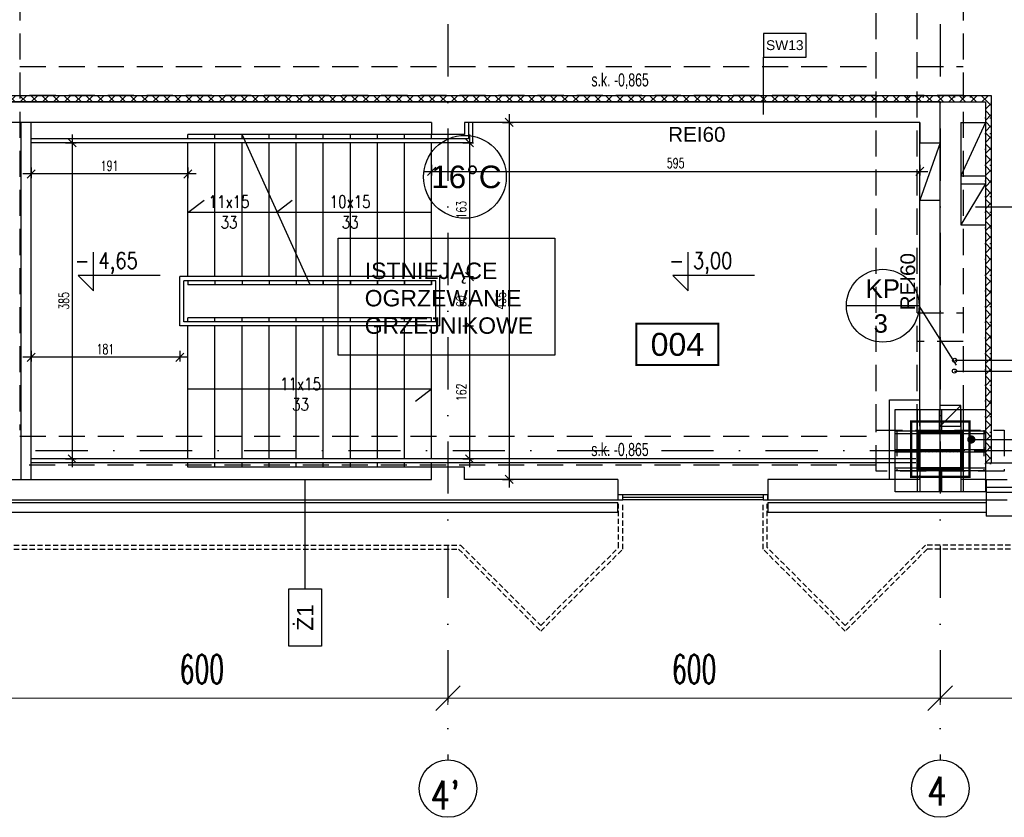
# Model space of a CAD drawing. Header units: centimetres. Extents: x -10702 to 24628, y -4437 to 19798.
# Tile 28 of 92: x 8738 to 9938, y 4553 to 5525. Entities that reach past the tile are written whole.
import ezdxf
from ezdxf.enums import TextEntityAlignment as Align

# ---------------------------------------------------------------- set-up
doc = ezdxf.new("R2010")
doc.units = ezdxf.units.CM
doc.header["$PDMODE"] = 35
doc.header["$PDSIZE"] = 0.1
for name, pattern in [('Kondygnacja  -0_5$0$DOT2', [3.175, 0, -3.175]), ('Kondygnacja  -0_5$0$HIDDEN', [9.525, 6.35, -3.175]), ('Kondygnacja  -0_5$0$HIDDEN2', [4.7625, 3.175, -1.5875]), ('Osie rzutów$0$DASHDOT2', [12.7, 6.35, -3.175, 0, -3.175])]:
    doc.linetypes.add(name, pattern=pattern)
doc.layers.get('0').update_dxf_attribs({"color": 8})
doc.layers.get('DEFPOINTS').update_dxf_attribs({"color": 8})
for name, color, linetype in [('KJP_CO_g_powrót', 1, '05_centralne_ogrz_pow'), ('KJP_CO_g_zasilanie', 1, '05_centralne_ogrz_zas'), ('KJP_CO_OPISY TEMPERATUR', 7, 'Continuous'), ('KJP_KURTYNY POWRÓT', 1, '05_kurtyna_pow'), ('KJP_KURTYNY ZASILANIE', 1, '05_kurtyna_zas'), ('KJP_OPISY WSPÓLNE', 7, 'Continuous'), ('Kondygnacja  -0_5$0$ARCH_GK', 8, 'Continuous'), ('Kondygnacja  -0_5$0$ARCH_INFO_KOTY_WYSOKOŚCIOWE_IST', 8, 'Continuous'), ('Kondygnacja  -0_5$0$ARCH_INFO_ODPORNOŚĆ OGNIOWA', 8, 'Continuous'), ('Kondygnacja  -0_5$0$ARCH_INFO_OPISY_IST', 8, 'Continuous'), ('Kondygnacja  -0_5$0$ARCH_INFO_OPISY_PRZEGRODY', 8, 'Continuous'), ('Kondygnacja  -0_5$0$ARCH_INFO_OPISY_PRZEGRODY_IST', 8, 'Continuous'), ('Kondygnacja  -0_5$0$ARCH_INFO_SCHODY_IST', 8, 'Continuous'), ('Kondygnacja  -0_5$0$ARCH_KONSTR_POWYŻEJ RZUTU', 8, 'Kondygnacja  -0_5$0$HIDDEN'), ('Kondygnacja  -0_5$0$ARCH_KONSTR_POWYŻEJ RZUTU_IST', 8, 'Kondygnacja  -0_5$0$HIDDEN2'), ('Kondygnacja  -0_5$0$ARCH_KONSTRUKCJA_NIEWIDOCZNA', 8, 'Continuous'), ('Kondygnacja  -0_5$0$ARCH_MUROWANE_IST', 8, 'Continuous'), ('Kondygnacja  -0_5$0$ARCH_NIEWIDOK_IST', 8, 'Kondygnacja  -0_5$0$HIDDEN'), ('Kondygnacja  -0_5$0$ARCH_OKŁADZINA', 8, 'Continuous'), ('Kondygnacja  -0_5$0$ARCH_POMOCNICZE', 8, 'Continuous'), ('Kondygnacja  -0_5$0$ARCH_SCHODY_IST', 8, 'Continuous'), ('Kondygnacja  -0_5$0$ARCH_SŁUPY', 8, 'Continuous'), ('Kondygnacja  -0_5$0$ARCH_WIDOK_IST', 8, 'Continuous'), ('Kondygnacja  -0_5$0$ARCH_WYBURZENIA', 8, 'Kondygnacja  -0_5$0$DOT2'), ('Kondygnacja  -0_5$0$ARCH_ŚLUSARKA_OKNA_IST', 8, 'Continuous'), ('Kondygnacja  -0_5$0$ARCH_ŻELBET_IST', 8, 'Continuous'), ('Osie rzutów$0$ARCH_INFO_OSIE_IST', 8, 'Osie rzutów$0$DASHDOT2'), ('Osie rzutów$0$ARCH_INFO_OSIE_OPISY_IST', 8, 'Continuous'), ('Pomieszczenia -05$0$ARCH_INFO_AREA_ETYKIETY_200', 8, 'Continuous')]:
    doc.layers.add(name, color=color, linetype=linetype)
doc.layers.add('Kondygnacja  -0_5$0$ARCH_INFO_WYMIARY', color=8, linetype='Continuous', lineweight=9)
doc.layers.add('Osie rzutów$0$ARCH_INFO_WYMIARY', color=8, linetype='Continuous', lineweight=9)
doc.styles.add('Arial', font='arial.ttf')
doc.styles.add('INSTALACJE', font='arial.ttf')
doc.styles.add('Kondygnacja  -0_5$0$Arial', font='arial.ttf')
doc.styles.add('Kondygnacja  -0_5$0$BIKTS', font='bikromsw.shx', dxfattribs={"width": 0.8})
doc.styles.add('Kondygnacja  -0_5$0$Romans', font='Romans.shx', dxfattribs={"width": 0.7})
doc.styles.add('Kondygnacja  -0_5$0$ROMANS-50-CM', font='romans.shx', dxfattribs={"width": 0.8, "height": 10})
doc.styles.add('Kondygnacja  -0_5$0$Standard', font='txt')
doc.styles.add('Osie rzutów$0$ROMANS-250-CM', font='romans.shx', dxfattribs={"width": 0.8, "height": 50})
doc.styles.add('Osie rzutów$0$wymiary_cuprum', font='Romans.shx', dxfattribs={"width": 0.6})
doc.styles.add('Pomieszczenia -05$0$Arial', font='arial.ttf')
doc.linetypes.add('05_centralne_ogrz_pow', pattern='A,50,-15,["COp",Standard,S=10,R=0,X=-10,Y=-7.5],-35', length=100)
doc.linetypes.add('05_centralne_ogrz_zas', pattern='A,50,-15,["COz",Standard,S=10,R=0,X=-10,Y=-7.5],-35', length=100)
doc.linetypes.add('05_kurtyna_pow', pattern='A,50,-15,["KPp",Standard,S=10,R=0,X=-10,Y=-7.5],-35', length=100)
doc.linetypes.add('05_kurtyna_zas', pattern='A,50,-15,["KPz",Standard,S=10,R=0,X=-10,Y=-7.5],-35', length=100)
doc.dimstyles.new('Kondygnacja  -0_5$0$ISO-25', dxfattribs={"dimtxt": 2.5, "dimasz": 2.5, "dimexe": 1.25, "dimexo": 0.625, "dimtad": 1, "dimtxsty": 'Kondygnacja  -0_5$0$Standard', "dimcen": 2.5, "dimadec": 0, "dimazin": 0, "dimtfac": 1, "dimtmove": 0, "dimatfit": 3, "dimfxl": 0, "dimarcsym": 0})
doc.dimstyles.new('Kondygnacja  -0_5$0$Wymiary 1-100', dxfattribs={"dimtxt": 12, "dimasz": 10, "dimexe": 5, "dimexo": 0, "dimgap": 4, "dimtad": 1, "dimrnd": 0.5, "dimzin": 12, "dimdsep": 46, "dimtxsty": 'Kondygnacja  -0_5$0$Romans', "dimblk": 'Kondygnacja  -0_5$0$_Oblique', "dimcen": 10, "dimdle": 10, "dimclrt": 55, "dimazin": 0, "dimtfac": 1, "dimtmove": 1, "dimatfit": 3, "dimfxl": 0, "dimtolj": 1, "dimtzin": 0, "dimarcsym": 0})
doc.dimstyles.new('Osie rzutów$0$ARCH_ CT', dxfattribs={"dimtxt": 20, "dimasz": 20, "dimexe": 12, "dimexo": 20, "dimgap": 5, "dimtad": 1, "dimdec": 1, "dimrnd": 0.5, "dimzin": 9, "dimdsep": 46, "dimtxsty": 'Osie rzutów$0$wymiary_cuprum', "dimblk": 'Osie rzutów$0$_Oblique', "dimcen": 8, "dimdle": 12, "dimclrd": 256, "dimclre": 256, "dimclrt": 55, "dimadec": 1, "dimazin": 0, "dimtfac": 1, "dimtdec": 1, "dimtmove": 1, "dimatfit": 2, "dimldrblk": 'Osie rzutów$0$_Dot', "dimfxl": 0, "dimtolj": 1, "dimtzin": 0, "dimlwd": -1, "dimlwe": -1, "dimarcsym": 0})
pattern_1 = [(135, (5000, -9860), (-0.67351921, -0.67351921), [])]

# ---------------------------------------------------------------- blocks, each defined once
blk = doc.blocks.new('Osie rzutów$0$_Oblique')
at = {"color": 0, "linetype": 'ByBlock', "lineweight": -2}
blk.add_line((-0.5, -0.5), (0.5, 0.5), dxfattribs=at)
blk = doc.blocks.new('*D83')
at = {"layer": 'DEFPOINTS', "color": 0}
for p in [(9860, 4732.2), (10460, 4732.2), (10460, 4698.3)]:
    blk.add_point(p, dxfattribs=at)
at = {"layer": 'Osie rzutów$0$ARCH_INFO_WYMIARY'}
for p, q in [((9860, 4717.2), (9860, 4690.3)), ((10460, 4717.2), (10460, 4690.3)), ((9852, 4698.3), (10468, 4698.3))]:
    blk.add_line(p, q, dxfattribs=at)
at = {"layer": 'Osie rzutów$0$ARCH_INFO_WYMIARY', "xscale": 30, "yscale": 30, "zscale": 30, "rotation": 180}
blk.add_blockref('Osie rzutów$0$_Oblique', (9860, 4698.3), dxfattribs=at)
at = {"layer": 'Osie rzutów$0$ARCH_INFO_WYMIARY', "xscale": 30, "yscale": 30, "zscale": 30}
blk.add_blockref('Osie rzutów$0$_Oblique', (10460, 4698.3), dxfattribs=at)
at = {"layer": 'Osie rzutów$0$ARCH_INFO_WYMIARY', "color": 55, "insert": (10160, 4733.8), "char_height": 35, "attachment_point": 5, "style": 'Osie rzutów$0$wymiary_cuprum'}
blk.add_mtext('\\A1;600', dxfattribs=at)
blk = doc.blocks.new('Osie rzutów$0$_Dot')
at = {"color": 0, "linetype": 'ByBlock', "lineweight": -2}
blk.add_line((-0.5, 0), (-1, 0), dxfattribs=at)
at = {"color": 0, "linetype": 'ByBlock', "const_width": 0.5}
blk.add_lwpolyline([(-0.25, 0, 1), (0.25, 0, 1)], format="xyb", close=True, dxfattribs=at)
blk = doc.blocks.new('*D84')
at = {"layer": 'DEFPOINTS', "color": 0}
for p in [(9260, 4732.2), (9860, 4732.2), (9860, 4698.3)]:
    blk.add_point(p, dxfattribs=at)
at = {"layer": 'Osie rzutów$0$ARCH_INFO_WYMIARY'}
for p, q in [((9260, 4717.2), (9260, 4690.3)), ((9860, 4717.2), (9860, 4690.3)), ((9252, 4698.3), (9868, 4698.3))]:
    blk.add_line(p, q, dxfattribs=at)
at = {"layer": 'Osie rzutów$0$ARCH_INFO_WYMIARY', "xscale": 30, "yscale": 30, "zscale": 30, "rotation": 180}
blk.add_blockref('Osie rzutów$0$_Oblique', (9260, 4698.3), dxfattribs=at)
at = {"layer": 'Osie rzutów$0$ARCH_INFO_WYMIARY', "xscale": 30, "yscale": 30, "zscale": 30}
blk.add_blockref('Osie rzutów$0$_Oblique', (9860, 4698.3), dxfattribs=at)
at = {"layer": 'Osie rzutów$0$ARCH_INFO_WYMIARY', "color": 55, "insert": (9560, 4733.8), "char_height": 35, "attachment_point": 5, "style": 'Osie rzutów$0$wymiary_cuprum'}
blk.add_mtext('\\A1;600', dxfattribs=at)
blk = doc.blocks.new('*D85')
at = {"layer": 'DEFPOINTS', "color": 0}
for p in [(8660, 4732.2), (9260, 4732.2), (9260, 4698.3)]:
    blk.add_point(p, dxfattribs=at)
at = {"layer": 'Osie rzutów$0$ARCH_INFO_WYMIARY'}
for p, q in [((8660, 4717.2), (8660, 4690.3)), ((9260, 4717.2), (9260, 4690.3)), ((8652, 4698.3), (9268, 4698.3))]:
    blk.add_line(p, q, dxfattribs=at)
at = {"layer": 'Osie rzutów$0$ARCH_INFO_WYMIARY', "xscale": 30, "yscale": 30, "zscale": 30, "rotation": 180}
blk.add_blockref('Osie rzutów$0$_Oblique', (8660, 4698.3), dxfattribs=at)
at = {"layer": 'Osie rzutów$0$ARCH_INFO_WYMIARY', "xscale": 30, "yscale": 30, "zscale": 30}
blk.add_blockref('Osie rzutów$0$_Oblique', (9260, 4698.3), dxfattribs=at)
at = {"layer": 'Osie rzutów$0$ARCH_INFO_WYMIARY', "color": 55, "insert": (8960, 4733.8), "char_height": 35, "attachment_point": 5, "style": 'Osie rzutów$0$wymiary_cuprum'}
blk.add_mtext('\\A1;600', dxfattribs=at)
blk = doc.blocks.new('Kondygnacja  -0_5$0$_Dot')
at = {"color": 0, "linetype": 'ByBlock', "lineweight": -2}
blk.add_line((-0.5, 0), (-1, 0), dxfattribs=at)
at = {"color": 0, "linetype": 'ByBlock', "const_width": 0.5}
blk.add_lwpolyline([(-0.25, 0, 1), (0.25, 0, 1)], format="xyb", close=True, dxfattribs=at)
blk = doc.blocks.new('Kondygnacja  -0_5$0$_Oblique')
at = {"color": 0, "linetype": 'ByBlock', "lineweight": -2}
blk.add_line((-0.5, -0.5), (0.5, 0.5), dxfattribs=at)
blk = doc.blocks.new('*D247')
at = {"layer": 'DEFPOINTS', "color": 0}
for p in [(9240, 5375), (9240, 5212), (9286.2, 5212)]:
    blk.add_point(p, dxfattribs=at)
at = {"layer": 'Kondygnacja  -0_5$0$ARCH_INFO_WYMIARY', "color": 0, "lineweight": -2}
for p, q in [((9286.2, 5385), (9286.2, 5202)), ((9278.2, 5375), (9291.2, 5375)), ((9278.2, 5212), (9291.2, 5212))]:
    blk.add_line(p, q, dxfattribs=at)
at = {"layer": 'Kondygnacja  -0_5$0$ARCH_INFO_WYMIARY', "color": 0, "lineweight": -2, "xscale": 10, "yscale": 10, "zscale": 10}
for p, rotation in [((9286.2, 5375), 90), ((9286.2, 5212), 270)]:
    blk.add_blockref('Kondygnacja  -0_5$0$_Oblique', p, dxfattribs=dict(at, rotation=rotation))
at = {"layer": 'Kondygnacja  -0_5$0$ARCH_INFO_WYMIARY', "color": 55, "insert": (9276.2, 5293.5), "char_height": 12, "attachment_point": 5, "rotation": 90, "style": 'Kondygnacja  -0_5$0$Romans'}
blk.add_mtext('\\A1;163', dxfattribs=at)
blk = doc.blocks.new('*D248')
at = {"layer": 'DEFPOINTS', "color": 0}
for p in [(9240, 5212), (9240, 5152), (9286.2, 5152)]:
    blk.add_point(p, dxfattribs=at)
at = {"layer": 'Kondygnacja  -0_5$0$ARCH_INFO_WYMIARY', "color": 0, "lineweight": -2}
for p, q in [((9286.2, 5222), (9286.2, 5142)), ((9278.2, 5212), (9291.2, 5212)), ((9278.2, 5152), (9291.2, 5152))]:
    blk.add_line(p, q, dxfattribs=at)
at = {"layer": 'Kondygnacja  -0_5$0$ARCH_INFO_WYMIARY', "color": 0, "lineweight": -2, "xscale": 10, "yscale": 10, "zscale": 10}
for p, rotation in [((9286.2, 5212), 90), ((9286.2, 5152), 270)]:
    blk.add_blockref('Kondygnacja  -0_5$0$_Oblique', p, dxfattribs=dict(at, rotation=rotation))
at = {"layer": 'Kondygnacja  -0_5$0$ARCH_INFO_WYMIARY', "color": 55, "insert": (9276.2, 5182), "char_height": 12, "attachment_point": 5, "rotation": 90, "style": 'Kondygnacja  -0_5$0$Romans'}
blk.add_mtext('\\A1;60', dxfattribs=at)
blk = doc.blocks.new('*D249')
at = {"layer": 'DEFPOINTS', "color": 0}
for p in [(9240, 5152), (9240, 4990), (9286.2, 4990)]:
    blk.add_point(p, dxfattribs=at)
at = {"layer": 'Kondygnacja  -0_5$0$ARCH_INFO_WYMIARY', "color": 0, "lineweight": -2}
for p, q in [((9286.2, 5162), (9286.2, 4980)), ((9278.2, 5152), (9291.2, 5152)), ((9278.2, 4990), (9291.2, 4990))]:
    blk.add_line(p, q, dxfattribs=at)
at = {"layer": 'Kondygnacja  -0_5$0$ARCH_INFO_WYMIARY', "color": 0, "lineweight": -2, "xscale": 10, "yscale": 10, "zscale": 10}
for p, rotation in [((9286.2, 5152), 90), ((9286.2, 4990), 270)]:
    blk.add_blockref('Kondygnacja  -0_5$0$_Oblique', p, dxfattribs=dict(at, rotation=rotation))
at = {"layer": 'Kondygnacja  -0_5$0$ARCH_INFO_WYMIARY', "color": 55, "insert": (9276.2, 5071), "char_height": 12, "attachment_point": 5, "rotation": 90, "style": 'Kondygnacja  -0_5$0$Romans'}
blk.add_mtext('\\A1;162', dxfattribs=at)
blk = doc.blocks.new('*D250')
at = {"layer": 'DEFPOINTS', "color": 0}
for p in [(9286.2, 5400), (9286.2, 4965), (9334.6, 4965)]:
    blk.add_point(p, dxfattribs=at)
at = {"layer": 'Kondygnacja  -0_5$0$ARCH_INFO_WYMIARY', "color": 0, "lineweight": -2}
for p, q in [((9334.6, 5410), (9334.6, 4955)), ((9326.6, 5400), (9339.6, 5400)), ((9326.6, 4965), (9339.6, 4965))]:
    blk.add_line(p, q, dxfattribs=at)
at = {"layer": 'Kondygnacja  -0_5$0$ARCH_INFO_WYMIARY', "color": 0, "lineweight": -2, "xscale": 10, "yscale": 10, "zscale": 10}
for p, rotation in [((9334.6, 5400), 90), ((9334.6, 4965), 270)]:
    blk.add_blockref('Kondygnacja  -0_5$0$_Oblique', p, dxfattribs=dict(at, rotation=rotation))
at = {"layer": 'Kondygnacja  -0_5$0$ARCH_INFO_WYMIARY', "color": 55, "insert": (9324.6, 5182.5), "char_height": 12, "attachment_point": 5, "rotation": 90, "style": 'Kondygnacja  -0_5$0$Romans'}
blk.add_mtext('\\A1;435', dxfattribs=at)
blk = doc.blocks.new('*D251')
at = {"layer": 'DEFPOINTS', "color": 0}
for p in [(9240, 5375), (9835, 5375), (9835, 5340.3)]:
    blk.add_point(p, dxfattribs=at)
at = {"layer": 'Kondygnacja  -0_5$0$ARCH_INFO_WYMIARY', "color": 0, "lineweight": -2}
for p, q in [((9230, 5340.3), (9845, 5340.3)), ((9240, 5348.3), (9240, 5335.3)), ((9835, 5348.3), (9835, 5335.3))]:
    blk.add_line(p, q, dxfattribs=at)
at = {"layer": 'Kondygnacja  -0_5$0$ARCH_INFO_WYMIARY', "color": 0, "lineweight": -2, "xscale": 10, "yscale": 10, "zscale": 10, "rotation": 180}
blk.add_blockref('Kondygnacja  -0_5$0$_Oblique', (9240, 5340.3), dxfattribs=at)
at = {"layer": 'Kondygnacja  -0_5$0$ARCH_INFO_WYMIARY', "color": 0, "lineweight": -2, "xscale": 10, "yscale": 10, "zscale": 10}
blk.add_blockref('Kondygnacja  -0_5$0$_Oblique', (9835, 5340.3), dxfattribs=at)
at = {"layer": 'Kondygnacja  -0_5$0$ARCH_INFO_WYMIARY', "color": 55, "insert": (9537.5, 5350.3), "char_height": 12, "attachment_point": 5, "style": 'Kondygnacja  -0_5$0$Romans'}
blk.add_mtext('\\A1;595', dxfattribs=at)
blk = doc.blocks.new('*D252')
at = {"layer": 'DEFPOINTS', "color": 0}
for p in [(8752, 5375), (8943, 5375), (8752, 5337.1)]:
    blk.add_point(p, dxfattribs=at)
at = {"layer": 'Kondygnacja  -0_5$0$ARCH_INFO_WYMIARY', "color": 0, "lineweight": -2}
for p, q in [((8752, 5345.1), (8752, 5332.1)), ((8943, 5345.1), (8943, 5332.1)), ((8953, 5337.1), (8742, 5337.1))]:
    blk.add_line(p, q, dxfattribs=at)
at = {"layer": 'Kondygnacja  -0_5$0$ARCH_INFO_WYMIARY', "color": 0, "lineweight": -2, "xscale": 10, "yscale": 10, "zscale": 10, "rotation": 180}
blk.add_blockref('Kondygnacja  -0_5$0$_Oblique', (8752, 5337.1), dxfattribs=at)
at = {"layer": 'Kondygnacja  -0_5$0$ARCH_INFO_WYMIARY', "color": 0, "lineweight": -2, "xscale": 10, "yscale": 10, "zscale": 10}
blk.add_blockref('Kondygnacja  -0_5$0$_Oblique', (8943, 5337.1), dxfattribs=at)
at = {"layer": 'Kondygnacja  -0_5$0$ARCH_INFO_WYMIARY', "color": 55, "insert": (8847.5, 5347.1), "char_height": 12, "attachment_point": 5, "style": 'Kondygnacja  -0_5$0$Romans'}
blk.add_mtext('\\A1;191', dxfattribs=at)
blk = doc.blocks.new('*D192')
at = {"layer": 'DEFPOINTS', "color": 0}
for p in [(8762.6, 5375), (8762.6, 4990), (8801.9, 4990)]:
    blk.add_point(p, dxfattribs=at)
at = {"layer": 'Kondygnacja  -0_5$0$ARCH_INFO_WYMIARY', "color": 0, "lineweight": -2}
for p, q in [((8801.9, 5385), (8801.9, 4980)), ((8793.9, 5375), (8806.9, 5375)), ((8793.9, 4990), (8806.9, 4990))]:
    blk.add_line(p, q, dxfattribs=at)
at = {"layer": 'Kondygnacja  -0_5$0$ARCH_INFO_WYMIARY', "color": 0, "lineweight": -2, "xscale": 10, "yscale": 10, "zscale": 10}
for p, rotation in [((8801.9, 5375), 90), ((8801.9, 4990), 270)]:
    blk.add_blockref('Kondygnacja  -0_5$0$_Oblique', p, dxfattribs=dict(at, rotation=rotation))
at = {"layer": 'Kondygnacja  -0_5$0$ARCH_INFO_WYMIARY', "color": 55, "insert": (8791.9, 5182.5), "char_height": 12, "attachment_point": 5, "rotation": 90, "style": 'Kondygnacja  -0_5$0$Romans'}
blk.add_mtext('\\A1;385', dxfattribs=at)
blk = doc.blocks.new('*D199')
at = {"layer": 'DEFPOINTS', "color": 0}
for p in [(8752, 5151.6), (8933.1, 5151.6), (8752, 5113.7)]:
    blk.add_point(p, dxfattribs=at)
at = {"layer": 'Kondygnacja  -0_5$0$ARCH_INFO_WYMIARY', "color": 0, "lineweight": -2}
for p, q in [((8943.1, 5113.7), (8742, 5113.7)), ((8752, 5121.7), (8752, 5108.7)), ((8933.1, 5121.7), (8933.1, 5108.7))]:
    blk.add_line(p, q, dxfattribs=at)
at = {"layer": 'Kondygnacja  -0_5$0$ARCH_INFO_WYMIARY', "color": 0, "lineweight": -2, "xscale": 10, "yscale": 10, "zscale": 10, "rotation": 180}
blk.add_blockref('Kondygnacja  -0_5$0$_Oblique', (8752, 5113.7), dxfattribs=at)
at = {"layer": 'Kondygnacja  -0_5$0$ARCH_INFO_WYMIARY', "color": 0, "lineweight": -2, "xscale": 10, "yscale": 10, "zscale": 10}
blk.add_blockref('Kondygnacja  -0_5$0$_Oblique', (8933.1, 5113.7), dxfattribs=at)
at = {"layer": 'Kondygnacja  -0_5$0$ARCH_INFO_WYMIARY', "color": 55, "insert": (8842.5, 5123.7), "char_height": 12, "attachment_point": 5, "style": 'Kondygnacja  -0_5$0$Romans'}
blk.add_mtext('\\A1;181', dxfattribs=at)
blk = doc.blocks.new('Kondygnacja  -0_5$0$A$C2408012F')
at = {"layer": 'Kondygnacja  -0_5$0$ARCH_ŻELBET_IST', "ltscale": 4}
for p, q in [((8640, 4970), (8640, 4965)), ((8690, 4970), (8690, 4965)), ((8604, 4965), (8640, 4965)), ((8690, 4965), (9240, 4965)), ((8604, 4940), (9467, 4940)), ((8604, 4937), (9467, 4937)), ((8604, 4925), (9467, 4925))]:
    blk.add_line(p, q, dxfattribs=at)
blk = doc.blocks.new('Kondygnacja  -0_5$0$słup 100x110')
at = {"layer": 'Kondygnacja  -0_5$0$ARCH_SŁUPY', "lineweight": 30}
h = blk.add_hatch(dxfattribs=at)
h.set_pattern_fill('ANSI31', color=256, scale=0.3, angle=90, style=0)
h.set_pattern_definition(pattern_1)
h.paths.add_polyline_path([(25, 25), (25, 28), (-25, 28), (-25, 25)])
h = blk.add_hatch(dxfattribs=at)
h.set_pattern_fill('ANSI31', color=256, scale=0.3, angle=90, style=0)
h.set_pattern_definition(pattern_1)
h.paths.add_polyline_path([(-21, 25), (-24, 25), (-24, -25), (-21, -25)])
h = blk.add_hatch(dxfattribs=at)
h.set_pattern_fill('ANSI31', color=256, scale=0.3, angle=90, style=0)
h.set_pattern_definition(pattern_1)
h.paths.add_polyline_path([(1.5, 25), (-1.5, 25), (-1.5, -25), (1.5, -25)])
h = blk.add_hatch(dxfattribs=at)
h.set_pattern_fill('ANSI31', color=256, scale=0.3, angle=90, style=0)
h.set_pattern_definition(pattern_1)
h.paths.add_polyline_path([(24, 25), (21, 25), (21, -25), (24, -25)])
h = blk.add_hatch(dxfattribs=at)
h.set_pattern_fill('ANSI31', color=256, scale=0.3, angle=90, style=0)
h.set_pattern_definition(pattern_1)
h.paths.add_polyline_path([(25, -28), (25, -25), (-25, -25), (-25, -28)])
at = {"layer": 'Kondygnacja  -0_5$0$ARCH_KONSTRUKCJA_NIEWIDOCZNA'}
blk.add_lwpolyline([(-50, 55), (50, 55), (50, -55), (-50, -55)], close=True, dxfattribs=at)
for points in [[(-24, 28), (-24, 55)], [(-21, 28), (-21, 55)], [(-1.5, 28), (-1.5, 55)], [(1.5, 28), (1.5, 55)], [(21, 28), (21, 55)], [(24, 28), (24, 55)], [(-50, 28), (-25, 28)], [(-50, 25), (-25, 25)], [(25, 28), (50, 28)], [(25, 25), (50, 25)], [(-50, 1.5), (-24, 1.5)], [(24, 1.5), (50, 1.5)], [(-50, -1.5), (-24, -1.5)], [(24, -1.5), (50, -1.5)], [(-50, -25), (-25, -25)], [(-50, -28), (-25, -28)], [(-24, -55), (-24, -28)], [(-21, -55), (-21, -28)], [(-1.5, -55), (-1.5, -28)], [(1.5, -55), (1.5, -28)], [(21, -55), (21, -28)], [(24, -55), (24, -28)], [(25, -25), (50, -25)], [(25, -28), (50, -28)]]:
    blk.add_lwpolyline(points, dxfattribs=at)
at = {"layer": 'Kondygnacja  -0_5$0$ARCH_SŁUPY', "lineweight": 30}
for p, q in [((-1.5, -25), (-1.5, 25)), ((1.5, 25), (1.5, -25))]:
    blk.add_line(p, q, dxfattribs=at)
at = {"layer": 'Kondygnacja  -0_5$0$ARCH_SŁUPY', "const_width": 3}
blk.add_lwpolyline([(-35.5, -35.5), (-35.5, 35.5), (32, 35.5), (32, -35.5)], close=True, dxfattribs=at)
at = {"layer": 'Kondygnacja  -0_5$0$ARCH_SŁUPY', "lineweight": 30}
for points in [[(-25, 25), (-25, 28), (25, 28), (25, 25)], [(-25, -28), (-25, -25), (25, -25), (25, -28)]]:
    blk.add_lwpolyline(points, close=True, dxfattribs=at)
for points in [[(-24, 25), (-24, -25)], [(-21, -25), (-21, 25)], [(21, 25), (21, -25)], [(24, -25), (24, 25)]]:
    blk.add_lwpolyline(points, dxfattribs=at)
blk = doc.blocks.new('Kondygnacja  -0_5$0$konstrukcja istniejąca -0.5')
at = {"layer": 'Kondygnacja  -0_5$0$ARCH_KONSTR_POWYŻEJ RZUTU_IST', "ltscale": 10}
for p, q in [((8738, 5017.5), (9781.5, 5017.5)), ((9781.5, 4982.5), (8738, 4982.5))]:
    blk.add_line(p, q, dxfattribs=at)
for points in [[(8738, 6175), (8738, 5025)], [(9782, 5025), (9782, 6175)], [(9832, 5025), (9832, 6175)], [(9888, 6175), (9888, 5025)], [(8738, 5467.9), (9782, 5467.9)], [(9832, 5467.9), (9888, 5467.9)], [(9782, 5432.9), (8738, 5432.9)], [(9888, 5432.9), (9832, 5432.9)], [(9832, 5167.9), (9888, 5167.9)], [(9888, 5132.9), (9832, 5132.9)], [(9938, 4975), (9782, 4975), (9782, 5025), (9938, 5025), (9938, 4975)]]:
    blk.add_lwpolyline(points, dxfattribs=at)
at = {"layer": 'Kondygnacja  -0_5$0$ARCH_KONSTR_POWYŻEJ RZUTU_IST', "ltscale": 10, "elevation": 0}
for points in [[(9807, 5025), (9807, 4975)], [(9913, 5025), (9913, 4975)]]:
    blk.add_lwpolyline(points, dxfattribs=at)
at = {"layer": 'Kondygnacja  -0_5$0$ARCH_KONSTR_POWYŻEJ RZUTU_IST', "style": 'Kondygnacja  -0_5$0$BIKTS', "width": 0.7}
for p in [(9434.8, 5443.7), (9434.6, 4993.4)]:
    blk.add_text('s.k. -0,865', height=16, dxfattribs=at).set_placement(p)
blk = doc.blocks.new('Pomieszczenia -05$0$etykieta_numer')
at = {"color": 0, "linetype": 'ByBlock', "const_width": 2.44}
blk.add_lwpolyline([(-50, -50), (-50, 0), (50, 0), (50, -50)], close=True, dxfattribs=at)
at = {"color": 0, "linetype": 'ByBlock', "style": 'Pomieszczenia -05$0$Arial'}
blk.add_attdef('AECAREA:NUMBER', text='', height=28, dxfattribs=at).set_placement((0, -25), align=Align.MIDDLE)
blk = doc.blocks.new('Osie rzutów')
at = {"layer": 'Osie rzutów$0$ARCH_INFO_OSIE_IST', "ltscale": 10}
for p, q in [((9260, 12510), (9260, 4623.26)), ((9860, 12510), (9860, 4623.26)), ((9860, 4970), (9860, 5030)), ((4436.04, 5000), (15156.54, 5000)), ((9890, 5000), (9830, 5000))]:
    blk.add_line(p, q, dxfattribs=at)
at = {"layer": 'Osie rzutów$0$ARCH_INFO_OSIE_OPISY_IST'}
for centre in [(9260, 4588.26), (9860, 4588.26)]:
    blk.add_circle(centre, 35, dxfattribs=at)
at = {"layer": 'Osie rzutów$0$ARCH_INFO_OSIE_OPISY_IST', "style": 'Osie rzutów$0$ROMANS-250-CM', "width": 0.8}
for s, p in [("4'", (9238.54, 4562.69)), ('4', (9844.03, 4567.67))]:
    blk.add_text(s, height=35, dxfattribs=at).set_placement(p)
at = {"layer": 'Osie rzutów$0$ARCH_INFO_WYMIARY'}
for base, p1, p2, picture, middle in [((9260, 4698.26), (8660, 4732.19), (9260, 4732.19), '*D85', (8960, 4733.76)), ((9860, 4698.26), (9260, 4732.19), (9860, 4732.19), '*D84', (9560, 4733.76)), ((10460, 4698.26), (9860, 4732.19), (10460, 4732.19), '*D83', (10160, 4733.76))]:
    dim = blk.add_linear_dim(base=base, p1=p1, p2=p2, dimstyle='Osie rzutów$0$ARCH_ CT', override={"dimtxt": 35, "dimasz": 30, "dimexe": 8, "dimexo": 15, "dimgap": 18, "dimdle": 8}, dxfattribs=at)
    dim.commit()
    dim.dimension.update_dxf_attribs({"geometry": picture, "text_midpoint": middle})

msp = doc.modelspace()

# ---------------------------------------------------------------- hatches: boundary and pattern name
at = {"layer": 'Kondygnacja  -0_5$0$ARCH_GK', "linetype": 'Continuous', "lineweight": -3}
h = msp.add_hatch(dxfattribs=at)
h.set_pattern_fill('ANSI37', color=256, scale=3, angle=-360, style=0)
h.paths.add_polyline_path([(9915, 5425), (9922.5, 5432.5), (8597.5, 5432.5), (8605, 5425)], flags=0)
h = msp.add_hatch(dxfattribs=at)
h.set_pattern_fill('ANSI37', color=256, scale=3, angle=-360, style=0)
h.paths.add_polyline_path([(9922.5, 5432.5), (9915, 5425), (9915, 4985), (9922.5, 4985)], flags=0)

# ---------------------------------------------------------------- linework, layer by layer
at = {"layer": 'KJP_CO_g_powrót'}
for centre in [(9877.505, 5110.091), (9877.505, 5110.091), (9877.505, 5110.091), (9877.505, 5110.091), (9877.505, 5110.091), (9877.505, 5110.091), (9877.231, 5096.96), (9877.231, 5096.96)]:
    msp.add_circle(centre, 2.5, dxfattribs=at)
at = {"layer": 'KJP_CO_g_zasilanie'}
for centre in [(9877.505, 5110.091), (9877.505, 5110.091), (9877.231, 5096.96), (9877.231, 5096.96), (9877.231, 5096.96), (9877.231, 5096.96), (9877.231, 5096.96), (9877.231, 5096.96)]:
    msp.add_circle(centre, 2.5, dxfattribs=at)
at = {"layer": 'KJP_CO_OPISY TEMPERATUR'}
msp.add_ellipse((9280.606, 5333.619), major_axis=(-35.67, 35.67), ratio=1, start_param=3.92699082, end_param=10.21017612, dxfattribs=at)
at = {"layer": 'KJP_KURTYNY POWRÓT'}
msp.add_line((9877.231, 5096.96), (10694.591, 5096.96), dxfattribs=at)
at = {"layer": 'KJP_KURTYNY ZASILANIE', "color": 2, "linetype": 'Continuous'}
for p, q in [((9834.189, 5176.58), (9745.517, 5176.58)), ((9879.601, 5104.003), (9834.189, 5176.58))]:
    msp.add_line(p, q, dxfattribs=at)
at = {"layer": 'KJP_KURTYNY ZASILANIE'}
msp.add_line((9877.505, 5110.091), (10706.2, 5110.091), dxfattribs=at)
at = {"layer": 'KJP_KURTYNY ZASILANIE', "color": 2, "linetype": 'Continuous'}
msp.add_circle((9789.853, 5176.58, -1543.901), 44.336, dxfattribs=at)
at = {"layer": 'KJP_OPISY WSPÓLNE', "elevation": 330}
msp.add_lwpolyline([(9126.154, 5258.858), (9390.232, 5258.858), (9390.232, 5116.399), (9126.154, 5116.399)], close=True, dxfattribs=at)
at = {"layer": 'Kondygnacja  -0_5$0$ARCH_GK', "linetype": 'Continuous', "lineweight": -3}
for p, q in [((9922.5, 5432.5), (8597.5, 5432.5)), ((8605, 5425), (9915, 5425)), ((9915, 5425), (9915, 4985)), ((9922.5, 4985), (9922.5, 5432.5)), ((9915, 4985), (9922.5, 4985))]:
    msp.add_line(p, q, dxfattribs=at)
at = {"layer": 'Kondygnacja  -0_5$0$ARCH_INFO_KOTY_WYSOKOŚCIOWE_IST'}
for points in [[(8909.082, 5213.596), (8809.364, 5213.596), (8828.114, 5194.846), (8828.114, 5241.69)], [(9633.628, 5213.596), (9533.91, 5213.596), (9552.66, 5194.846), (9552.66, 5241.69)]]:
    msp.add_lwpolyline(points, dxfattribs=at)
at = {"layer": 'Kondygnacja  -0_5$0$ARCH_INFO_OPISY_IST'}
for p, q in [((8943, 5290), (8962.769, 5305.237)), ((9050.506, 5290), (9070.274, 5305.237)), ((9240, 5290), (8943, 5290)), ((9240, 5075), (8943, 5075)), ((9240, 5075), (9220.582, 5060.033))]:
    msp.add_line(p, q, dxfattribs=at)
at = {"layer": 'Kondygnacja  -0_5$0$ARCH_INFO_OPISY_PRZEGRODY'}
msp.add_lwpolyline([(9644.435, 5479.558), (9696.435, 5479.558), (9696.435, 5508.358), (9644.435, 5508.358), (9644.435, 5479.558)], close=True, dxfattribs=at)
for points in [[(9644.435, 5409.731), (9644.435, 5479.558)], [(9969.392, 5296.777), (9902.756, 5296.777)]]:
    msp.add_lwpolyline(points, dxfattribs=at)
at = {"layer": 'Kondygnacja  -0_5$0$ARCH_INFO_OPISY_PRZEGRODY_IST'}
msp.add_lwpolyline([(9085.838, 4831.707), (9105.838, 4831.707), (9105.838, 4761.707), (9065.838, 4761.707), (9065.838, 4831.707), (9085.838, 4831.707), (9085.838, 4965)], dxfattribs=at)
at = {"layer": 'Kondygnacja  -0_5$0$ARCH_MUROWANE_IST', "ltscale": 4}
for p, q in [((8740, 4965), (8740, 5400)), ((8752, 4965), (8752, 5400)), ((9885, 5055), (9860, 5055)), ((9860, 5030), (9885, 5055)), ((9885, 5030), (9885, 5055)), ((9860, 5030), (9885, 5030)), ((8604, 4937), (9467, 4937)), ((9650, 4937), (9916, 4937)), ((8604, 4925), (9467, 4925)), ((9650, 4925), (9916, 4925))]:
    msp.add_line(p, q, dxfattribs=at)
for points in [[(9467, 4925), (9467, 4937)], [(9650.034, 4925), (9650.034, 4937)]]:
    msp.add_lwpolyline(points, dxfattribs=at)
at = {"layer": 'Kondygnacja  -0_5$0$ARCH_NIEWIDOK_IST', "ltscale": 4}
for p, q in [((9916, 4965), (10204, 4965)), ((9916, 4940), (10204, 4940))]:
    msp.add_line(p, q, dxfattribs=at)
at = {"layer": 'Kondygnacja  -0_5$0$ARCH_NIEWIDOK_IST'}
for points in [[(8121.464, 4880), (9273, 4879.998), (9373, 4779.998), (9473, 4879.998), (9473, 4934.998)], [(8121.464, 4885), (9275.071, 4884.998), (9373, 4787.069), (9468, 4882.069), (9468, 4934.998)], [(11060, 4880.002), (9844, 4879.998), (9744, 4779.998), (9644, 4879.998), (9644, 4934.998)], [(11060, 4885), (9841.929, 4884.998), (9744, 4787.069), (9649, 4882.069), (9649, 4934.998)]]:
    msp.add_lwpolyline(points, dxfattribs=at)
at = {"layer": 'Kondygnacja  -0_5$0$ARCH_OKŁADZINA'}
msp.add_lwpolyline([(9798, 4965), (9798, 5062), (9835, 5062)], dxfattribs=at)
at = {"layer": 'Kondygnacja  -0_5$0$ARCH_SCHODY_IST'}
for p, q in [((9285, 5400), (9285, 5380)), ((9290, 5400), (9290, 5375)), ((9285, 5380), (8752, 5380)), ((9240, 5385), (8943, 5385)), ((8943, 5380), (8943, 5385)), ((8976, 5380), (8976, 5385)), ((9092.011, 5202), (9009, 5385)), ((9009, 5380), (9009, 5385)), ((9042, 5380), (9042, 5385)), ((9075, 5380), (9075, 5385)), ((9108, 5380), (9108, 5385)), ((9141, 5380), (9141, 5385)), ((9174, 5380), (9174, 5385)), ((9207, 5380), (9207, 5385)), ((9240, 5380), (9240, 5385)), ((9290, 5375), (8752, 5375)), ((8943, 5212), (8943, 5375)), ((8976, 5212), (8976, 5375)), ((9009, 5212), (9009, 5375)), ((9042, 5212), (9042, 5375)), ((9075, 5212), (9075, 5375)), ((9108, 5212), (9108, 5375)), ((9141, 5212), (9141, 5375)), ((9174, 5212), (9174, 5375)), ((9207, 5212), (9207, 5375)), ((9240, 5212), (9240, 5375)), ((9250, 5212), (8933.089, 5212)), ((8933.089, 5152), (8933.089, 5212)), ((9250, 5152), (9250, 5212)), ((9245, 5207), (8938.089, 5207)), ((8938.089, 5157), (8938.089, 5207)), ((8943, 5207), (8943, 5202)), ((8943, 5207), (8943, 5202)), ((9240, 5202), (8943, 5202)), ((8943.089, 5207), (8943.089, 5202)), ((9192.273, 5202), (8943.089, 5202)), ((8976, 5207), (8976, 5202)), ((9009, 5207), (9009, 5202)), ((9042, 5207), (9042, 5202)), ((9075, 5207), (9075, 5202)), ((9108, 5202), (9108, 5207)), ((9108, 5207), (9108, 5202)), ((9141, 5202), (9141, 5207)), ((9141, 5207), (9141, 5202)), ((9174, 5202), (9174, 5207)), ((9174, 5207), (9174, 5202)), ((9240, 5202), (9192.273, 5202)), ((9207, 5202), (9207, 5207)), ((9207, 5207), (9207, 5202)), ((9240, 5202), (9240, 5207)), ((9240, 5207), (9240, 5202)), ((9245, 5157), (9245, 5207)), ((8943, 5157), (8943, 5162)), ((9192.273, 5162), (8943.089, 5162)), ((8943.089, 5157), (8943.089, 5162)), ((8976, 5157), (8976, 5162)), ((9009, 5157), (9009, 5162)), ((9042, 5157), (9042, 5162)), ((9075, 5157), (9075, 5162)), ((9108, 5157), (9108, 5162)), ((9141, 5157), (9141, 5162)), ((9174, 5157), (9174, 5162)), ((9240, 5162), (9192.273, 5162)), ((9207, 5157), (9207, 5162)), ((9240, 5157), (9240, 5162)), ((9250, 5152), (8933.089, 5152)), ((9245, 5157), (8938.089, 5157)), ((8943, 4990), (8943, 5152)), ((8976, 4990), (8976, 5152)), ((9009, 4990), (9009, 5152)), ((9042, 4990), (9042, 5152)), ((9075, 4990), (9075, 5152)), ((9108, 4990), (9108, 5152)), ((9141, 4990), (9141, 5152)), ((9174, 4990), (9174, 5152)), ((9207, 4990), (9207, 5152)), ((9240, 4990), (9240, 5152)), ((9830, 4990), (8752, 4990)), ((9830, 4985), (8752, 4985)), ((8943, 4980), (8943, 4985)), ((8976, 4980), (8976, 4985)), ((9009, 4980), (9009, 4985)), ((9042, 4980), (9042, 4985)), ((9075, 4980), (9075, 4985)), ((9108, 4980), (9108, 4985)), ((9141, 4980), (9141, 4985)), ((9174, 4980), (9174, 4985)), ((9207, 4980), (9207, 4985)), ((9240, 4980), (9240, 4985)), ((9240, 4980), (8943, 4980))]:
    msp.add_line(p, q, dxfattribs=at)
at = {"layer": 'Kondygnacja  -0_5$0$ARCH_WIDOK_IST'}
for p, q in [((9921, 4985), (10204, 4985)), ((10204, 4920), (9916, 4920))]:
    msp.add_line(p, q, dxfattribs=at)
at = {"layer": 'Kondygnacja  -0_5$0$ARCH_WYBURZENIA', "ltscale": 6}
for p, q in [((9820, 5425), (9820, 5431)), ((9820, 5431), (9921, 5431)), ((9860, 5425), (9915, 5425)), ((9915, 4965), (9915, 5425)), ((9921, 4965), (9921, 5431))]:
    msp.add_line(p, q, dxfattribs=at)
at = {"layer": 'Kondygnacja  -0_5$0$ARCH_ŚLUSARKA_OKNA_IST'}
for p, q in [((9644, 4946), (9473, 4946)), ((10204, 4955), (9916, 4955)), ((10204, 4949), (9916, 4949)), ((9473, 4943.5), (9644, 4943.5)), ((9644, 4940), (9473, 4940))]:
    msp.add_line(p, q, dxfattribs=at)
for points in [[(9467, 4940), (9473, 4940), (9473, 4946), (9467, 4946)], [(9644, 4940), (9650, 4940), (9650, 4946), (9644, 4946)]]:
    msp.add_lwpolyline(points, close=True, dxfattribs=at)
at = {"layer": 'Kondygnacja  -0_5$0$ARCH_ŻELBET_IST', "ltscale": 4}
for p, q in [((9860, 5425), (8660, 5425)), ((9860, 5030), (9860, 5425)), ((9835, 5400), (9835, 5375)), ((9835, 5030), (9835, 5400)), ((9885, 5400), (9915, 5400)), ((9885, 5400), (9885, 5275)), ((9915, 5400), (9885, 5335)), ((9240, 5400), (8685, 5400)), ((9240, 5400), (9240, 5385)), ((9240, 5400), (9240, 5385)), ((9835, 5400), (9280, 5400)), ((9280, 5400), (9280, 5385)), ((9280, 5400), (9280, 5385)), ((9280, 5385), (9240, 5385)), ((9280, 5385), (9240, 5385)), ((9835, 5375), (9860, 5375)), ((9860, 5375), (9835, 5305)), ((9885, 5335), (9915, 5335)), ((9885, 5325), (9915, 5325)), ((9915, 5325), (9885, 5275)), ((9835, 5305), (9860, 5305)), ((9885, 5275), (9915, 5275)), ((9240, 4965), (9240, 4980)), ((9280, 4980), (9240, 4980)), ((9280, 4980), (9240, 4980)), ((9280, 4965), (9280, 4980)), ((9835, 4965), (9835, 4970)), ((9885, 4970), (9885, 4965)), ((8690, 4965), (9240, 4965)), ((9467, 4965), (9280, 4965)), ((9467, 4965), (9467, 4940)), ((9650, 4965), (9650, 4940)), ((9835, 4965), (9650, 4965)), ((9916, 4965), (9885, 4965)), ((9916, 4965), (9916, 4920)), ((8604, 4940), (9467, 4940)), ((9650, 4940), (9916, 4940))]:
    msp.add_line(p, q, dxfattribs=at)

# ---------------------------------------------------------------- block references
at = {"layer": 'Kondygnacja  -0_5$0$ARCH_KONSTR_POWYŻEJ RZUTU'}
msp.add_blockref('Kondygnacja  -0_5$0$konstrukcja istniejąca -0.5', (0, 0), dxfattribs=at)
at = {"layer": 'Kondygnacja  -0_5$0$ARCH_POMOCNICZE'}
msp.add_blockref('Kondygnacja  -0_5$0$A$C2408012F', (0, 0), dxfattribs=at)
at = {"layer": 'Kondygnacja  -0_5$0$ARCH_SŁUPY', "rotation": 270}
msp.add_blockref('Kondygnacja  -0_5$0$słup 100x110', (9860, 5000), dxfattribs=at)
at = {"layer": 'Osie rzutów$0$ARCH_INFO_OSIE_OPISY_IST'}
msp.add_blockref('Osie rzutów', (0, 0), dxfattribs=at)
at = {"layer": 'Pomieszczenia -05$0$ARCH_INFO_AREA_ETYKIETY_200', "linetype": 'Continuous', "lineweight": -3}
msp.add_blockref('Pomieszczenia -05$0$etykieta_numer', (9539.601, 5154.516), dxfattribs=at).add_auto_attribs({'AECAREA:NUMBER': '004'})

# ---------------------------------------------------------------- texts
at = {"layer": 'KJP_CO_OPISY TEMPERATUR', "style": 'INSTALACJE'}
msp.add_text('16°C', height=27.4702, dxfattribs=at).set_placement((9239.522, 5319.825))
at = {"layer": 'KJP_KURTYNY ZASILANIE', "color": 2, "linetype": 'Continuous', "style": 'Arial'}
for s, height, p in [('KP', 22.5032, (9768.91, 5186.181, -1543.901)), ('3', 22.503, (9778.711, 5143.684))]:
    msp.add_text(s, height=height, dxfattribs=at).set_placement(p)
at = {"layer": 'KJP_OPISY WSPÓLNE', "insert": (9158.503, 5229.159, 1554.21), "char_height": 20.02, "width": 294.26643, "attachment_point": 1, "style": 'Arial'}
msp.add_mtext('ISTNIEJĄCE OGRZEWANIE GRZEJNIKOWE ', dxfattribs=at)
at = {"layer": 'Kondygnacja  -0_5$0$ARCH_INFO_KOTY_WYSOKOŚCIOWE_IST', "char_height": 20, "width": 97.61893, "attachment_point": 4, "line_spacing_factor": 0.9, "style": 'Kondygnacja  -0_5$0$ROMANS-50-CM'}
for s, insert in [('- 4,65', (8805.193, 5228.559)), ('- 3,00', (9529.739, 5228.559))]:
    msp.add_mtext(s, dxfattribs=dict(at, insert=insert))
at = {"layer": 'Kondygnacja  -0_5$0$ARCH_INFO_ODPORNOŚĆ OGNIOWA', "insert": (9563.28, 5400.22), "char_height": 18, "width": 53.33252, "attachment_point": 5, "style": 'Kondygnacja  -0_5$0$Arial'}
msp.add_mtext('\\PREI60', dxfattribs=at)
at = {"layer": 'Kondygnacja  -0_5$0$ARCH_INFO_ODPORNOŚĆ OGNIOWA', "insert": (9805.481, 5205.832), "char_height": 18, "width": 53.33252, "attachment_point": 5, "rotation": 90, "style": 'Kondygnacja  -0_5$0$Arial'}
msp.add_mtext('\\PREI60', dxfattribs=at)
at = {"layer": 'Kondygnacja  -0_5$0$ARCH_INFO_OPISY_PRZEGRODY', "insert": (9670.435, 5493.958), "char_height": 12, "width": 52, "attachment_point": 5, "style": 'Kondygnacja  -0_5$0$Arial'}
msp.add_mtext('SW13', dxfattribs=at)
at = {"layer": 'Kondygnacja  -0_5$0$ARCH_INFO_OPISY_PRZEGRODY_IST', "insert": (9085.838, 4796.707), "char_height": 20, "width": 70, "attachment_point": 5, "rotation": 90, "style": 'Kondygnacja  -0_5$0$Arial'}
msp.add_mtext('Ż1', dxfattribs=at)
at = {"layer": 'Kondygnacja  -0_5$0$ARCH_INFO_SCHODY_IST', "char_height": 15, "width": 10, "attachment_point": 5, "style": 'Kondygnacja  -0_5$0$ROMANS-50-CM'}
for s, insert in [('11x15 33', (8993.159, 5290.746)), ('10x15 33', (9140.713, 5290.746)), ('11x15 33', (9080.28, 5068.757))]:
    msp.add_mtext(s, dxfattribs=dict(at, insert=insert))

# ---------------------------------------------------------------- dimensions: what is measured, and where the dimension line sits
at = {"layer": 'Kondygnacja  -0_5$0$ARCH_INFO_WYMIARY'}
for base, p1, p2, picture, middle in [((9334.616, 4965), (9286.216, 5400), (9286.216, 4965), '*D250', (9324.616, 5182.5)), ((8801.887, 4990), (8762.637, 5375), (8762.637, 4990), '*D192', (8791.887, 5182.5)), ((9286.216, 5212), (9240, 5375), (9240, 5212), '*D247', (9276.216, 5293.5)), ((9286.216, 5152), (9240, 5212), (9240, 5152), '*D248', (9276.216, 5182)), ((9286.216, 4990), (9240, 5152), (9240, 4990), '*D249', (9276.216, 5071))]:
    dim = msp.add_linear_dim(base=base, p1=p1, p2=p2, angle=90, dimstyle='Kondygnacja  -0_5$0$Wymiary 1-100', dxfattribs=at)
    dim.commit()
    dim.dimension.update_dxf_attribs({"geometry": picture, "text_midpoint": middle})
for base, p1, p2, picture, middle in [((8752, 5337.063), (8943, 5375), (8752, 5375), '*D252', (8847.5, 5347.063)), ((9835, 5340.331), (9240, 5375), (9835, 5375), '*D251', (9537.5, 5350.331)), ((8752, 5113.682), (8933.089, 5151.62), (8752, 5151.62), '*D199', (8842.545, 5123.682))]:
    dim = msp.add_linear_dim(base=base, p1=p1, p2=p2, dimstyle='Kondygnacja  -0_5$0$Wymiary 1-100', dxfattribs=at)
    dim.commit()
    dim.dimension.update_dxf_attribs({"geometry": picture, "text_midpoint": middle})

# ---------------------------------------------------------------- leaders
at = {"layer": 'Kondygnacja  -0_5$0$ARCH_INFO_ODPORNOŚĆ OGNIOWA'}
msp.add_leader([(9897.793, 5013.61), (9935.042, 5013.61), (10009.39, 5013.61)], dimstyle='Kondygnacja  -0_5$0$ISO-25', override={"dimscale": 5, "dimasz": 2, "dimtad": 0, "dimldrblk": 'Kondygnacja  -0_5$0$_Dot'}, dxfattribs=at)

doc.saveas('drawing.dxf')
